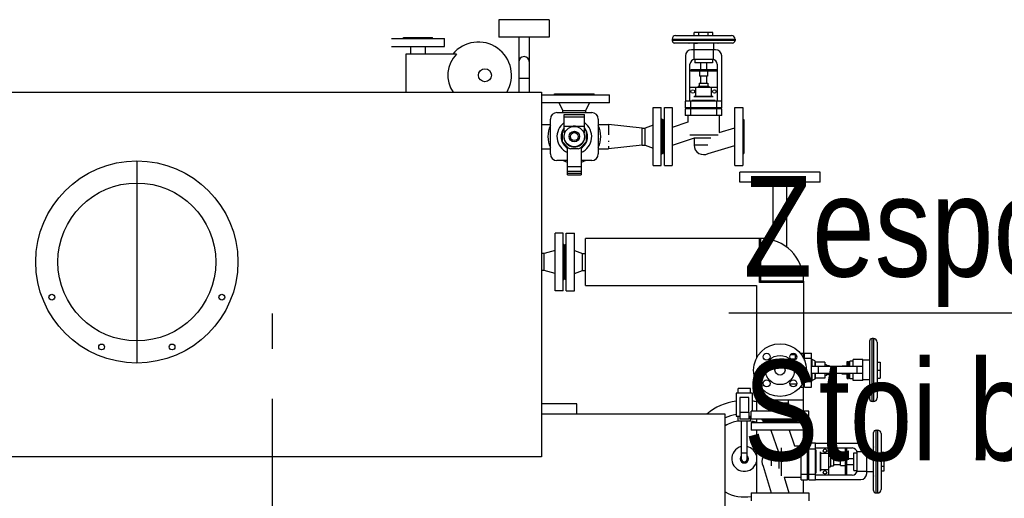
# Model space of a CAD drawing. Header units: millimetres. Extents: x 226749 to 325316, y -44191 to 40236.
# Tile 94 of 164: x 289395 to 291353, y 14417 to 15370. Entities that reach past the tile are written whole.
import ezdxf

# ---------------------------------------------------------------- set-up
doc = ezdxf.new("R2010")
doc.units = ezdxf.units.MM
doc.header["$LTSCALE"] = 100
doc.linetypes.add('CENTER', pattern=[7, 4, -1, 1, -1])
doc.layers.add('OPISY', color=7, linetype='Continuous')
doc.styles.add('wymiar', font='arial.ttf', dxfattribs={"width": 0.8})

msp = doc.modelspace()

# ---------------------------------------------------------------- linework, layer by layer
at = {"color": 7, "linetype": 'Continuous'}
for p, q in [((290348.43, 15369.5), (290348.43, 15334.5)), ((290448.43, 15369.5), (290348.43, 15369.5)), ((290448.43, 15369.5), (290448.43, 15334.5)), ((290134.93, 15332), (290239.93, 15332)), ((290158.43, 15332), (290158.43, 15334)), ((290158.43, 15334), (290216.43, 15334)), ((290216.43, 15332), (290216.43, 15334)), ((290239.93, 15316), (290239.93, 15332)), ((290448.43, 15334.5), (290348.43, 15334.5)), ((290387.78, 15334.5), (290387.78, 15225)), ((290409.08, 15225), (290409.08, 15334.5)), ((290699.93, 15338), (290810.93, 15338)), ((290736.96, 15338), (290736.96, 15344)), ((290773.91, 15344), (290736.96, 15344)), ((290746.19, 15338), (290746.19, 15344)), ((290764.67, 15338), (290764.67, 15344)), ((290773.91, 15338), (290773.91, 15344)), ((290134.93, 15316), (290239.93, 15316)), ((290172.43, 15316), (290172.43, 15301)), ((290202.43, 15301), (290202.43, 15316)), ((290692.93, 15331), (290692.93, 15328)), ((290812.93, 15323), (290697.93, 15323)), ((290784.03, 15322.8), (290726.84, 15322.8)), ((290735.93, 15322.8), (290735.93, 15309.5)), ((290774.93, 15322.8), (290774.93, 15309.5)), ((290784.43, 15322.89), (290784.43, 15323)), ((290817.93, 15331), (290817.93, 15328)), ((290163.43, 15301), (290163.43, 15225)), ((290263.9, 15301), (290163.43, 15301)), ((290719.43, 15297.5), (290719.43, 15207.6)), ((290779.43, 15309.5), (290731.43, 15309.5)), ((290736.02, 15309.5), (290736.02, 15290.2)), ((290774.85, 15290.2), (290774.85, 15309.5)), ((290791.43, 15207.6), (290791.43, 15297.5)), ((290728.43, 15207.6), (290728.43, 15280.7)), ((290774.85, 15290.2), (290736.02, 15290.2)), ((290737.93, 15290.2), (290737.93, 15283.7)), ((290772.93, 15283.7), (290737.93, 15283.7)), ((290749.43, 15283.7), (290749.43, 15269.72)), ((290761.43, 15283.7), (290761.43, 15269.72)), ((290772.93, 15290.2), (290772.93, 15283.7)), ((290782.43, 15280.7), (290782.43, 15207.6)), ((290729.93, 15267.22), (290729.93, 15269.72)), ((290780.93, 15269.72), (290729.93, 15269.72)), ((290780.93, 15267.22), (290729.93, 15267.22)), ((290747.43, 15267.22), (290747.43, 15257.22)), ((290763.43, 15257.22), (290747.43, 15257.22)), ((290749.43, 15257.22), (290749.43, 15243.41)), ((290761.43, 15257.22), (290761.43, 15243.41)), ((290763.43, 15267.22), (290763.43, 15257.22)), ((290780.93, 15267.22), (290780.93, 15269.72)), ((290782.43, 15234.41), (290728.43, 15234.41)), ((290739.56, 15234.41), (290739.56, 15217.2)), ((290744.93, 15237.41), (290744.93, 15234.41)), ((290744.93, 15237.41), (290765.93, 15237.41)), ((290746.93, 15243.41), (290746.93, 15237.41)), ((290746.93, 15243.41), (290763.93, 15243.41)), ((290763.93, 15243.41), (290763.93, 15237.41)), ((290765.93, 15237.41), (290765.93, 15234.41)), ((290771.31, 15217.2), (290771.31, 15234.41)), ((288993.43, 15225), (290433.43, 15225)), ((290433.43, 15225), (290433.43, 14500)), ((290433.43, 15220), (290568.43, 15220)), ((290459.28, 15220), (290459.28, 15222)), ((290459.28, 15222), (290537.58, 15222)), ((290537.58, 15220), (290537.58, 15222)), ((290568.43, 15204.2), (290568.43, 15220)), ((290736.95, 15217.2), (290773.91, 15217.2)), ((290568.43, 15204.2), (290433.43, 15204.2)), ((290475.43, 15188.9), (290468.43, 15204.2)), ((290521.43, 15188.9), (290528.43, 15204.2)), ((290655.43, 15079.5), (290655.43, 15194.5)), ((290655.43, 15194.5), (290671.43, 15194.5)), ((290671.43, 15079.5), (290671.43, 15194.5)), ((290677.43, 15079.5), (290677.43, 15194.5)), ((290677.43, 15194.5), (290693.03, 15194.5)), ((290693.03, 15194.5), (290693.03, 15079.5)), ((290718.98, 15207.6), (290718.98, 15194)), ((290791.89, 15207.6), (290718.98, 15207.6)), ((290791.89, 15194), (290718.98, 15194)), ((290727.43, 15194), (290727.43, 15192)), ((290783.43, 15194), (290783.43, 15192)), ((290791.89, 15194), (290791.89, 15207.6)), ((290817.83, 15079.5), (290817.83, 15194.5)), ((290817.83, 15194.5), (290833.43, 15194.5)), ((290833.43, 15194.5), (290833.43, 15079.5)), ((290463.78, 15184.65), (290533.08, 15184.65)), ((290475.43, 15184.65), (290475.43, 15188.9)), ((290475.43, 15188.9), (290521.43, 15188.9)), ((290478.18, 15144.5), (290478.18, 15181)), ((290478.18, 15181), (290518.68, 15181)), ((290518.68, 15144.5), (290518.68, 15181)), ((290521.43, 15184.65), (290521.43, 15188.9)), ((290718.98, 15192), (290718.98, 15179)), ((290791.89, 15192), (290718.98, 15192)), ((290791.89, 15179), (290718.98, 15179)), ((290724.43, 15179), (290724.43, 15165.57)), ((290786.43, 15179), (290786.43, 15145.35)), ((290791.89, 15179), (290791.89, 15192)), ((290433.43, 15161.15), (290450.78, 15161.15)), ((290450.78, 15102.35), (290450.78, 15171.65)), ((290493.82, 15157.21), (290478.18, 15157.21)), ((290493.82, 15157.21), (290493.98, 15157.25)), ((290502.89, 15157.25), (290503.04, 15157.21)), ((290518.68, 15157.21), (290503.04, 15157.21)), ((290546.08, 15171.65), (290546.08, 15102.35)), ((290546.08, 15161.15), (290566.43, 15161.15)), ((290566.43, 15161.06), (290566.43, 15161.15)), ((290633.43, 15153.85), (290566.43, 15161.15)), ((290566.43, 15159.7), (290566.43, 15158.9)), ((290566.43, 15158.9), (290566.43, 15151.55)), ((290655.43, 15160), (290639.43, 15153.85)), ((290671.43, 15173), (290673.43, 15171)), ((290673.43, 15103), (290673.43, 15171)), ((290675.43, 15103), (290675.43, 15171)), ((290675.43, 15171), (290677.43, 15171)), ((290724.43, 15165.57), (290693.03, 15154.95)), ((290833.43, 15171), (290835.43, 15171)), ((290835.43, 15171), (290835.43, 15103)), ((290474.04, 15147.1), (290478.18, 15151.24)), ((290474.04, 15147.1), (290474.04, 15126.9)), ((290518.68, 15151.24), (290522.82, 15147.1)), ((290522.82, 15126.9), (290522.82, 15147.1)), ((290566.43, 15151.55), (290566.43, 15147.21)), ((290566.43, 15147.21), (290566.43, 15140.34)), ((290633.43, 15120.15), (290633.43, 15153.85)), ((290633.43, 15153.85), (290639.43, 15153.85)), ((290639.43, 15120.15), (290639.43, 15153.85)), ((290784.13, 15139.78), (290728.12, 15139.78)), ((290786.43, 15145.35), (290817.83, 15154.65)), ((290486.47, 15114.47), (290474.04, 15126.9)), ((290484.93, 15060.72), (290484.93, 15116.01)), ((290510.4, 15114.47), (290522.82, 15126.9)), ((290511.93, 15116.01), (290511.93, 15060.72)), ((290566.43, 15128.73), (290566.43, 15126.8)), ((290566.43, 15122.45), (290566.43, 15122.4)), ((290633.43, 15120.15), (290566.43, 15112.85)), ((290633.43, 15120.15), (290639.43, 15120.15)), ((290639.43, 15120.15), (290655.43, 15114)), ((290736.43, 15133.74), (290693.03, 15119.05)), ((290736.87, 15134.4), (290736.43, 15133.74)), ((290736.43, 15133.74), (290736.43, 15120)), ((290736.87, 15134.4), (290769.56, 15134.4)), ((290764.83, 15103.49), (290817.83, 15119.19)), ((290433.43, 15112.85), (290450.78, 15112.85)), ((290506.07, 15112.61), (290490.8, 15112.61)), ((290546.08, 15112.85), (290566.43, 15112.85)), ((290566.43, 15115.1), (290566.43, 15114.3)), ((290566.43, 15114.3), (290566.43, 15113.07)), ((290673.43, 15103), (290671.43, 15101)), ((290675.43, 15103), (290677.43, 15103)), ((290833.43, 15103), (290835.43, 15103)), ((290484.93, 15089.35), (290463.78, 15089.35)), ((290533.08, 15089.35), (290511.93, 15089.35)), ((290655.43, 15079.5), (290671.43, 15079.5)), ((290677.43, 15079.5), (290693.03, 15079.5)), ((290817.83, 15079.5), (290833.43, 15079.5)), ((290484.93, 15060.72), (290511.93, 15060.72)), ((290827.43, 15046.5), (290827.43, 15066.5)), ((290987.43, 15066.5), (290827.43, 15066.5)), ((290987.43, 15046.5), (290987.43, 15066.5)), ((290987.43, 15046.5), (290827.43, 15046.5)), ((290893.98, 14930.67), (290893.98, 15046.5)), ((290920.88, 14916.95), (290920.88, 15046.5)), ((290460.43, 14830), (290460.43, 14945)), ((290476.43, 14945), (290460.43, 14945)), ((290476.43, 14830), (290476.43, 14945)), ((290482.43, 14830), (290482.43, 14945)), ((290482.43, 14945), (290498.43, 14945)), ((290498.43, 14830), (290498.43, 14945)), ((290478.43, 14921.5), (290476.43, 14923.5)), ((290478.43, 14853.5), (290478.43, 14921.5)), ((290480.43, 14921.5), (290482.43, 14923.5)), ((290480.43, 14853.5), (290480.43, 14921.5)), ((290520.43, 14840.65), (290520.43, 14934.35)), ((290869.43, 14934.35), (290520.43, 14934.35)), ((290866.43, 14846.5), (290866.43, 14934.35)), ((290867.93, 14848), (290867.93, 14934.35)), ((290438.43, 14904.35), (290433.43, 14904.35)), ((290460.43, 14910.5), (290438.43, 14904.35)), ((290438.43, 14870.65), (290438.43, 14904.35)), ((290498.43, 14910.5), (290514.43, 14904.35)), ((290514.43, 14870.65), (290514.43, 14904.35)), ((290514.43, 14904.35), (290520.43, 14904.35)), ((290438.43, 14870.65), (290433.43, 14870.65)), ((290460.43, 14864.5), (290438.43, 14870.65)), ((290498.43, 14864.5), (290514.43, 14870.65)), ((290514.43, 14870.65), (290520.43, 14870.65)), ((290478.43, 14853.5), (290476.43, 14851.5)), ((290480.43, 14853.5), (290482.43, 14851.5)), ((290867.93, 14847.99), (290866.43, 14846.5)), ((290954.28, 14846.5), (290866.43, 14846.5)), ((290869.43, 14849.5), (290867.93, 14847.99)), ((290954.28, 14848), (290867.93, 14848)), ((290954.28, 14849.5), (290954.28, 14706.19)), ((290476.43, 14830), (290460.43, 14830)), ((290482.43, 14830), (290498.43, 14830)), ((290520.43, 14840.65), (290860.58, 14840.65)), ((290860.58, 14840.65), (290860.58, 14696.16)), ((291085.43, 14730), (291085.43, 14615)), ((291093.43, 14735), (291090.43, 14735)), ((291100.43, 14728), (291100.43, 14617)), ((290947.63, 14706.19), (290954.43, 14706.19)), ((290954.43, 14695.89), (290954.43, 14706.19)), ((290956.43, 14691.33), (290956.43, 14706.19)), ((290956.43, 14706.19), (290970.03, 14706.19)), ((290970.03, 14638.81), (290970.03, 14706.19)), ((290938.43, 14702.5), (290927.88, 14702.5)), ((290938.43, 14694.5), (290928.62, 14694.5)), ((290938.43, 14694.5), (290938.43, 14702.5)), ((290938.43, 14700), (290940.86, 14700)), ((290956.43, 14697.5), (290954.43, 14697.5)), ((290976.8, 14690.59), (290971.19, 14693.21)), ((290977.38, 14689.69), (290977.38, 14679.5)), ((290996.84, 14688.5), (290977.38, 14688.5)), ((290996.84, 14688.5), (290996.84, 14679.5)), ((291040.94, 14679.5), (291040.94, 14689.5)), ((291040.94, 14689.5), (291043.44, 14689.5)), ((291043.44, 14679.5), (291043.44, 14689.5)), ((291046.13, 14679.5), (291046.13, 14690)), ((291052.63, 14690), (291046.13, 14690)), ((291052.63, 14679.5), (291052.63, 14693.5)), ((291071.93, 14693.5), (291052.63, 14693.5)), ((291071.93, 14651.5), (291071.93, 14693.5)), ((291085.23, 14692), (291071.93, 14692)), ((291085.23, 14701.1), (291085.23, 14643.9)), ((291100.43, 14688.5), (291106.43, 14688.5)), ((291106.43, 14688.5), (291106.43, 14656.5)), ((291071.93, 14679.5), (290970.03, 14679.5)), ((291071.93, 14665.5), (290970.03, 14665.5)), ((290977.38, 14665.5), (290977.38, 14655.31)), ((290984.21, 14665.5), (290984.21, 14679.5)), ((290999.84, 14683), (290996.84, 14683)), ((290996.84, 14665.5), (290996.84, 14656.5)), ((290999.84, 14683), (290999.84, 14679.5)), ((291005.84, 14681), (290999.84, 14681)), ((290999.84, 14665.5), (290999.84, 14662)), ((291005.84, 14681), (291005.84, 14679.5)), ((291005.84, 14665.5), (291005.84, 14664)), ((291030.94, 14679.5), (291030.94, 14680.5)), ((291040.94, 14680.5), (291030.94, 14680.5)), ((291030.94, 14664.5), (291030.94, 14665.5)), ((291040.94, 14682.5), (291043.44, 14682.5)), ((291040.94, 14655.5), (291040.94, 14665.5)), ((291043.44, 14655.5), (291043.44, 14665.5)), ((291046.13, 14655), (291046.13, 14665.5)), ((291052.63, 14651.5), (291052.63, 14665.5)), ((291100.43, 14672.5), (291106.43, 14672.5)), ((290860.58, 14648.84), (290860.58, 14590.5)), ((290954.43, 14638.81), (290954.43, 14649.11)), ((290956.43, 14647.5), (290954.43, 14647.5)), ((290956.43, 14638.81), (290956.43, 14653.67)), ((290976.8, 14654.41), (290971.19, 14651.79)), ((290996.84, 14656.5), (290977.38, 14656.5)), ((290999.84, 14662), (290996.84, 14662)), ((291005.84, 14664), (290999.84, 14664)), ((291040.94, 14664.5), (291030.94, 14664.5)), ((291040.94, 14662.5), (291043.44, 14662.5)), ((291040.94, 14655.5), (291043.44, 14655.5)), ((291052.63, 14655), (291046.13, 14655)), ((291071.93, 14651.5), (291052.63, 14651.5)), ((291085.23, 14653), (291071.93, 14653)), ((291100.43, 14656.5), (291106.43, 14656.5)), ((290819.93, 14626.5), (290819.93, 14580.5)), ((290852.93, 14626.5), (290819.93, 14626.5)), ((290823.93, 14626.5), (290823.93, 14636)), ((290848.93, 14636), (290823.93, 14636)), ((290848.93, 14626.5), (290848.93, 14636)), ((290852.93, 14590.5), (290852.93, 14626.5)), ((290927.04, 14645), (290940.86, 14645)), ((290947.63, 14638.81), (290954.43, 14638.81)), ((290954.28, 14590.5), (290954.28, 14638.81)), ((290956.43, 14638.81), (290970.03, 14638.81)), ((290827.23, 14618), (290827.23, 14589)), ((290845.63, 14618), (290827.23, 14618)), ((290845.63, 14589), (290845.63, 14618)), ((290954.28, 14612.5), (290860.58, 14612.5)), ((290890.58, 14606.5), (290890.58, 14612.5)), ((290924.28, 14606.5), (290924.28, 14612.5)), ((291093.43, 14610), (291090.43, 14610)), ((290503.43, 14605), (290433.43, 14605)), ((290503.43, 14585), (290503.43, 14605)), ((290827.23, 14589), (290845.63, 14589)), ((290827.43, 14589), (290827.43, 14575)), ((290845.43, 14589), (290845.43, 14575)), ((290849.93, 14574.5), (290849.93, 14590.5)), ((290964.93, 14590.5), (290849.93, 14590.5)), ((290884.43, 14590.5), (290890.58, 14606.5)), ((290924.28, 14606.5), (290890.58, 14606.5)), ((290930.43, 14590.5), (290924.28, 14606.5)), ((290964.93, 14574.5), (290964.93, 14590.5)), ((290798.43, 14585), (290433.43, 14585)), ((290798.43, 13950), (290798.43, 14585)), ((290819.93, 14580.5), (290827.43, 14580.5)), ((290823.93, 14571), (290823.93, 14580.5)), ((290848.93, 14571), (290823.93, 14571)), ((290845.43, 14575), (290827.43, 14575)), ((290830.43, 14571), (290830.43, 14496)), ((290842.43, 14496), (290842.43, 14571)), ((290845.43, 14580.5), (290849.93, 14580.5)), ((290848.93, 14571), (290848.93, 14580.5)), ((290964.93, 14574.5), (290849.93, 14574.5)), ((290849.93, 14568.5), (290849.93, 14552.9)), ((290849.93, 14568.5), (290964.93, 14568.5)), ((290860.58, 14574.5), (290860.58, 14568.5)), ((290873.43, 14572.5), (290871.43, 14574.5)), ((290941.43, 14572.5), (290873.43, 14572.5)), ((290873.43, 14570.5), (290873.43, 14568.5)), ((290873.43, 14570.5), (290941.43, 14570.5)), ((290941.43, 14572.5), (290943.43, 14574.5)), ((290941.43, 14570.5), (290941.43, 14568.5)), ((290954.28, 14568.5), (290954.28, 14574.5)), ((290964.93, 14568.5), (290964.93, 14552.9)), ((290964.93, 14552.9), (290849.93, 14552.9)), ((290860.58, 14552.9), (290860.58, 14428.1)), ((290889.49, 14552.9), (290904.17, 14509.5)), ((290925.38, 14552.9), (290936, 14521.5)), ((290954.28, 14526.96), (290954.28, 14552.9)), ((291093.43, 14433), (291093.43, 14548)), ((291098.43, 14553), (291101.43, 14553)), ((291108.43, 14546), (291108.43, 14435)), ((290890.43, 14509.5), (290904.17, 14509.5)), ((290904.83, 14509.06), (290904.17, 14509.5)), ((290904.83, 14509.06), (290904.83, 14476.37)), ((290910.21, 14461.8), (290910.21, 14517.82)), ((290936, 14521.5), (290949.43, 14521.5)), ((290949.43, 14454.04), (290949.43, 14526.96)), ((290962.43, 14526.96), (290949.43, 14526.96)), ((290962.43, 14454.04), (290962.43, 14526.96)), ((290962.43, 14518.5), (290964.43, 14518.5)), ((290964.43, 14454.04), (290964.43, 14526.96)), ((290978.03, 14526.96), (290964.43, 14526.96)), ((290978.03, 14454.04), (290978.03, 14526.96)), ((291067.93, 14526.5), (290978.03, 14526.5)), ((290978.03, 14517.5), (291051.13, 14517.5)), ((290987.63, 14508.98), (290987.63, 14472.02)), ((291004.84, 14463.5), (291004.84, 14517.5)), ((291037.65, 14465), (291037.65, 14516)), ((291037.65, 14516), (291040.15, 14516)), ((291040.15, 14465), (291040.15, 14516)), ((291060.63, 14471.08), (291060.63, 14509.92)), ((291079.93, 14509.92), (291060.63, 14509.92)), ((291079.93, 14466.5), (291079.93, 14514.5)), ((291079.93, 14510), (291093.23, 14510)), ((291093.23, 14461.9), (291093.23, 14519.1)), ((291108.43, 14508.98), (291114.43, 14508.98)), ((291114.43, 14472.03), (291114.43, 14508.98)), ((290433.43, 14500), (288993.43, 14500)), ((291004.84, 14506.38), (290987.63, 14506.38)), ((291004.84, 14501), (291007.84, 14501)), ((291007.84, 14501), (291007.84, 14480)), ((291007.84, 14499), (291013.84, 14499)), ((291013.84, 14499), (291013.84, 14482)), ((291013.84, 14496.5), (291027.65, 14496.5)), ((291027.65, 14482.5), (291027.65, 14498.5)), ((291027.65, 14498.5), (291037.65, 14498.5)), ((291040.15, 14496.5), (291054.13, 14496.5)), ((291054.13, 14473), (291054.13, 14508)), ((291054.13, 14508), (291060.63, 14508)), ((291108.43, 14499.74), (291114.43, 14499.74)), ((290873.92, 14481.11), (290889.62, 14428.1)), ((290987.63, 14474.63), (291004.84, 14474.63)), ((291004.84, 14480), (291007.84, 14480)), ((291007.84, 14482), (291013.84, 14482)), ((291013.84, 14484.5), (291027.65, 14484.5)), ((291027.65, 14482.5), (291037.65, 14482.5)), ((291040.15, 14484.5), (291054.13, 14484.5)), ((291054.13, 14473), (291060.63, 14473)), ((291060.63, 14471.08), (291079.93, 14471.08)), ((291079.93, 14471), (291093.23, 14471)), ((291108.43, 14481.26), (291114.43, 14481.26)), ((291108.43, 14472.03), (291114.43, 14472.03)), ((290915.78, 14459.5), (290925.08, 14428.1)), ((290915.78, 14459.5), (290949.43, 14459.5)), ((290949.43, 14454.04), (290962.43, 14454.04)), ((290954.28, 14428.1), (290954.28, 14454.04)), ((290962.43, 14462.5), (290964.43, 14462.5)), ((290964.43, 14454.04), (290978.03, 14454.04)), ((291051.13, 14463.5), (290978.03, 14463.5)), ((290978.03, 14454.5), (291067.93, 14454.5)), ((291037.65, 14465), (291040.15, 14465)), ((291093.32, 14461.5), (291093.43, 14461.5)), ((290849.93, 14428.1), (290849.93, 14412.5)), ((290849.93, 14428.1), (290964.93, 14428.1)), ((290964.93, 14428.1), (290964.93, 14412.5)), ((291098.43, 14428), (291101.43, 14428))]:
    msp.add_line(p, q, dxfattribs=at)
at = {"color": 9, "linetype": 'Continuous'}
for p, q in [((290692.93, 15331), (290817.93, 15331)), ((290817.93, 15328), (290692.93, 15328)), ((290387.78, 15253.4), (290409.08, 15253.4)), ((290732.22, 15269.72), (290732.22, 15267.22)), ((290746.03, 15267.22), (290746.03, 15269.72)), ((290764.83, 15269.72), (290764.83, 15267.22)), ((290778.65, 15267.22), (290778.65, 15269.72)), ((290736.04, 15216.62), (290774.82, 15216.62)), ((290729.98, 15194), (290729.98, 15207.6)), ((290778.51, 15208.76), (290732.36, 15208.76)), ((290780.89, 15207.6), (290780.89, 15194)), ((290478.18, 15176), (290518.68, 15176)), ((290729.98, 15179), (290729.98, 15192)), ((290780.89, 15192), (290780.89, 15179)), ((290763.97, 15120), (290736.43, 15120)), ((290484.93, 15077.74), (290511.93, 15077.74)), ((290511.93, 15067.69), (290484.93, 15067.69)), ((290484.93, 15064.06), (290511.93, 15064.06)), ((290869.43, 14849.5), (290869.43, 14934.35)), ((290954.28, 14849.5), (290869.43, 14849.5)), ((291090.43, 14610), (291090.43, 14735)), ((291093.43, 14735), (291093.43, 14610)), ((290954.27, 14696.19), (290954.43, 14696.19)), ((290956.43, 14696.19), (290970.03, 14696.19)), ((290971.19, 14679.5), (290971.19, 14693.21)), ((290976.8, 14690.59), (290976.8, 14679.5)), ((291043.44, 14686.67), (291040.94, 14686.67)), ((290971.19, 14651.79), (290971.19, 14665.5)), ((290976.8, 14665.5), (290976.8, 14654.41)), ((291059.93, 14679.5), (291059.93, 14665.5)), ((290954.43, 14648.81), (290954.27, 14648.81)), ((290970.03, 14648.81), (290956.43, 14648.81)), ((291040.94, 14658.33), (291043.44, 14658.33)), ((291098.43, 14428), (291098.43, 14553)), ((291101.43, 14553), (291101.43, 14428)), ((290890.43, 14481.97), (290890.43, 14509.5)), ((290949.43, 14515.96), (290962.43, 14515.96)), ((290964.43, 14515.96), (290978.03, 14515.96)), ((290979.19, 14467.43), (290979.19, 14513.58)), ((290987.05, 14509.89), (290987.05, 14471.11)), ((291040.15, 14513.72), (291037.65, 14513.72)), ((290830.43, 14508), (290842.43, 14508)), ((291037.65, 14499.9), (291040.15, 14499.9)), ((291040.15, 14481.1), (291037.65, 14481.1)), ((290962.43, 14465.04), (290949.43, 14465.04)), ((290978.03, 14465.04), (290964.43, 14465.04)), ((291037.65, 14467.28), (291040.15, 14467.28))]:
    msp.add_line(p, q, dxfattribs=at)
at = {"color": 2, "linetype": 'CENTER'}
msp.add_line((289628.43, 15087.5), (289628.43, 14687.5), dxfattribs=at)
at = {"color": 0, "linetype": 'CENTER'}
msp.add_line((289898.43, 11415), (289898.43, 14785), dxfattribs=at)
at = {"color": 7, "linetype": 'Continuous'}
for centre, radius in [((290320.73, 15259), 13), ((290733.93, 15226.5), 3.5), ((290776.93, 15226.5), 3.5), ((290498.43, 15137), 20.21), ((290498.43, 15137), 10.36), ((290498.43, 15137), 7.88), ((289628.43, 14887.5), 201), ((289628.43, 14887.5), 157), ((289459.36, 14817.47), 5.75), ((289797.5, 14817.47), 5.75), ((289558.4, 14718.43), 5.75), ((289698.46, 14718.43), 5.75), ((290907.43, 14672.5), 52.5), ((290880.92, 14699.02), 7), ((290933.95, 14699.02), 7), ((290907.43, 14672.5), 29), ((290907.43, 14672.5), 10), ((290880.92, 14645.98), 7), ((290933.95, 14645.98), 7), ((290996.93, 14512), 3.5), ((290996.93, 14469), 3.5)]:
    msp.add_circle(centre, radius, dxfattribs=at)
at = {"color": 9, "linetype": 'Continuous'}
msp.add_circle((290498.43, 15137), 10.57, dxfattribs=at)
at = {"color": 7, "linetype": 'Continuous'}
for centre, radius, start, end in [((290699.93, 15331), 7, 90, 180), ((290810.93, 15331), 7, 0, 90), ((290307.43, 15259), 66, 328.96887, 140.4788), ((290697.93, 15328), 5, 180, 270), ((290726.84, 15323.8), 1, 233.43544, 270), ((290740.93, 15354.09), 31.23, 264.94254, 275.05746), ((290784.03, 15323.8), 1, 270, 293.82689), ((290812.93, 15328), 5, 270, 0), ((290307.43, 15259), 60.49, 136.02618, 214.20064), ((290398.43, 15285.3), 10.65, 0.0036, 179.9964), ((290731.43, 15297.5), 12, 90, 180), ((290779.43, 15297.5), 12, 0, 90), ((290737.93, 15280.7), 9.5, 90, 180), ((290772.93, 15280.7), 9.5, 0, 90), ((290463.78, 15171.65), 13, 90, 180), ((290533.08, 15171.65), 13, 0, 90), ((290498.43, 15137), 52.5, 155.28247, 204.71775), ((290498.43, 15137), 34.5, 125.98627, 246.94415), ((290498.43, 15137), 20.73, 77.14949, 102.85051), ((290498.43, 15137), 34.5, 293.05585, 54.01373), ((290498.43, 15137), 52.5, 335.28247, 24.71775), ((290498.43, 15137), 20.73, 158.78679, 21.21321), ((291656.43, 15116.6), 1090, 179.94267, 180.07863), ((290755.43, 15120), 19, 180, 299.63609), ((290463.78, 15102.35), 13, 180, 270), ((290498.73, 15137.02), 25.66, 241.44632, 251.98277), ((290498.13, 15137.02), 25.66, 288.01723, 298.55368), ((290533.08, 15102.35), 13, 270, 0), ((290498.43, 15137), 52.5, 245.21166, 255.09609), ((290498.43, 15137), 52.5, 284.90398, 294.78788), ((290869.43, 14849.5), 84.85, 0, 90), ((291090.43, 14730), 5, 90, 180), ((291093.43, 14728), 7, 0, 90), ((290972.03, 14695.02), 2, 180, 245), ((290976.38, 14689.69), 1, 0, 65), ((291086.23, 14701.1), 1, 143.43544, 180), ((291095.82, 14697.62), 10.53, 171.31877, 188.68123), ((290972.03, 14649.98), 2, 115, 180), ((290976.38, 14655.31), 1, 295, 0), ((291095.82, 14647.39), 10.53, 171.31877, 188.68123), ((291086.23, 14643.9), 1, 180, 216.56456), ((290836.43, 14496), 116, 98.18315, 129.83646), ((290836.43, 14496), 116, 77.97335, 81.81685), ((291090.43, 14615), 5, 180, 270), ((291093.43, 14617), 7, 270, 0), ((290836.43, 14496), 76, 99.46337, 120.03966), ((290836.43, 14496), 89.7, 100.60197, 115.07541), ((290836.43, 14496), 76, 72.67552, 80.53663), ((291098.43, 14548), 5, 90, 180), ((291101.43, 14546), 7, 0, 90), ((290836.43, 14496), 25, 103.89386, 345.4449), ((290836.43, 14496), 25, 14.5551, 76.10614), ((290890.43, 14490.5), 19, 90, 209.63609), ((291051.13, 14508), 9.5, 0, 90), ((291067.93, 14514.5), 12, 0, 90), ((291094.23, 14519.1), 1, 143.43544, 180), ((290836.43, 14496), 8.33, 136.16853, 43.83147), ((290836.44, 14496), 6, 180.02898, 269.97102), ((290836.43, 14496), 6, 270.02898, 359.97102), ((291124.52, 14505), 31.23, 174.94254, 185.05746), ((291051.13, 14473), 9.5, 270, 0), ((291067.93, 14466.5), 12, 270, 0), ((291094.23, 14461.9), 1, 180, 203.82689), ((291098.43, 14433), 5, 180, 270), ((291101.43, 14435), 7, 270, 0), ((290836.43, 14496), 76, 239.96034, 280.23691)]:
    msp.add_arc(centre, radius, start, end, dxfattribs=at)
at = {"color": 9, "linetype": 'Continuous'}
for radius, start, end in [(20.73, 77.59081, 102.40919), (26.5, 139.91494, 239.33904), (20.73, 158.79382, 21.20618), (26.5, 300.667, 40.13187)]:
    msp.add_arc((290498.43, 15137), radius, start, end, dxfattribs=at)
at = {"layer": 'OPISY', "color": 1}
msp.add_line((293018.01, 14785.37), (290805.38, 14785.37), dxfattribs=at)

# ---------------------------------------------------------------- texts
at = {"layer": 'OPISY', "color": 1, "linetype": 'ByBlock', "style": 'wymiar', "width": 0.8}
for s, p in [('Zespół odgazowania', (290834.93, 14858.52)), ('Stoi bezposrednio', (290834.93, 14492.67))]:
    msp.add_text(s, height=200, dxfattribs=at).set_placement(p)

doc.saveas('drawing.dxf')
